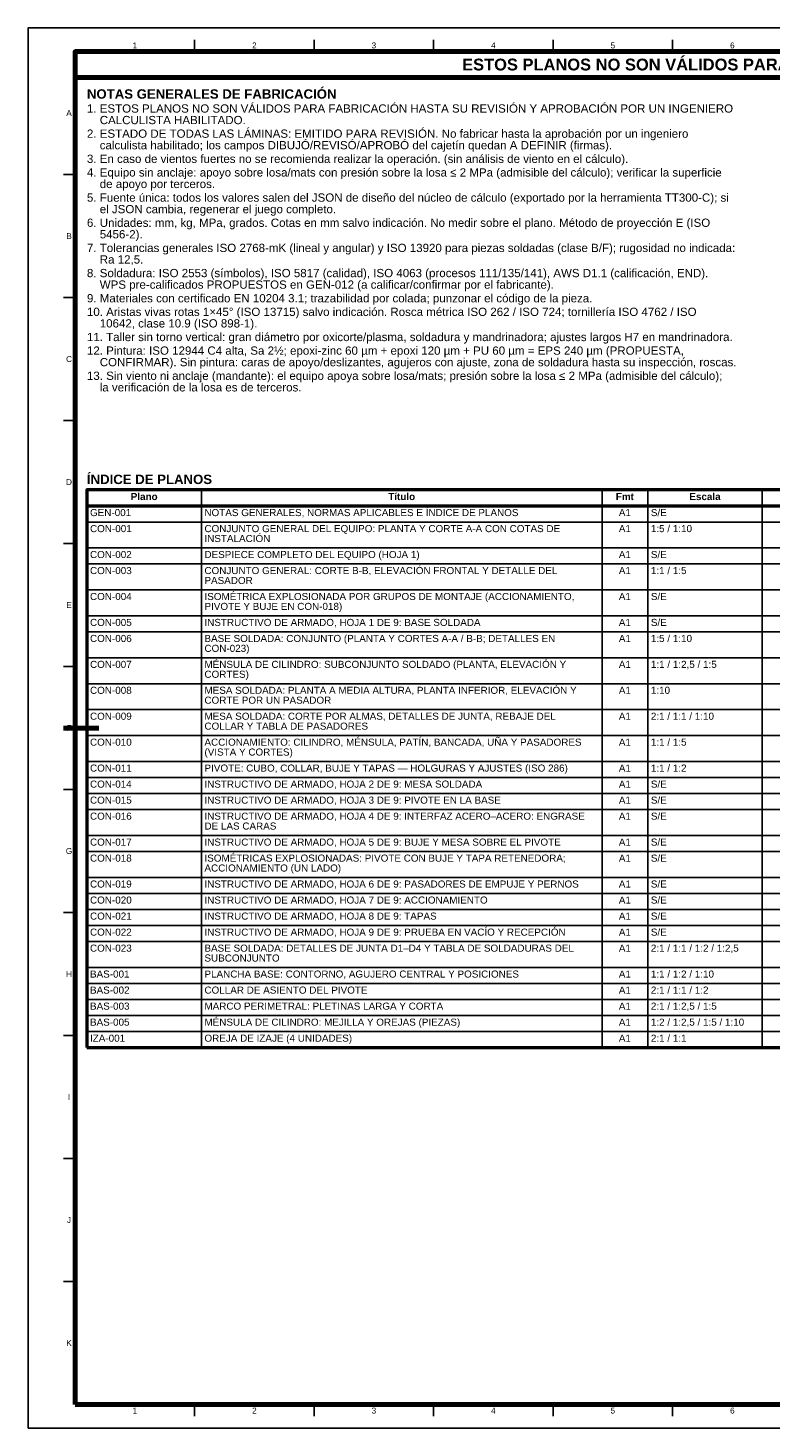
# Model space of a CAD drawing. Header units: millimetres. Extents: x 0 to 841, y 0 to 594.
# Tile 1 of 3: x 0 to 315, y 0 to 594. Entities that reach past the tile are written whole.
import ezdxf
from ezdxf.enums import TextEntityAlignment as Align

# ---------------------------------------------------------------- set-up
doc = ezdxf.new("R2010")
doc.units = ezdxf.units.MM
for name, color, linetype, lineweight in [('FINA', 7, 'CONTINUOUS', 25), ('MARCO', 7, 'CONTINUOUS', 70), ('TXT', 7, 'CONTINUOUS', 25), ('VIS', 7, 'CONTINUOUS', 50)]:
    doc.layers.add(name, color=color, linetype=linetype, lineweight=lineweight)
doc.styles.add('STD', font='LiberationSans-Regular.ttf')
doc.styles.add('STDB', font='LiberationSans-Bold.ttf')

msp = doc.modelspace()

# ---------------------------------------------------------------- linework, layer by layer
at = {"layer": 'FINA'}
for p, q in [((70.69, 584), (70.69, 589)), ((121.38, 584), (121.38, 589)), ((172.06, 584), (172.06, 589)), ((222.75, 584), (222.75, 589)), ((273.44, 584), (273.44, 589)), ((20, 531.82), (15, 531.82)), ((20, 479.64), (15, 479.64)), ((20, 427.45), (15, 427.45)), ((73.55, 398), (73.55, 161.4)), ((243.49, 398), (243.49, 161.4)), ((262.91, 398), (262.91, 161.4)), ((311.46, 398), (311.46, 161.4)), ((25, 391.2), (332.5, 391.2)), ((25, 384.4), (332.5, 384.4)), ((20, 375.27), (15, 375.27)), ((25, 373.4), (332.5, 373.4)), ((25, 366.6), (332.5, 366.6)), ((25, 355.6), (332.5, 355.6)), ((25, 344.6), (332.5, 344.6)), ((25, 337.8), (332.5, 337.8)), ((25, 326.8), (332.5, 326.8)), ((20, 323.09), (15, 323.09)), ((25, 315.8), (332.5, 315.8)), ((25, 304.8), (332.5, 304.8)), ((25, 293.8), (332.5, 293.8)), ((25, 282.8), (332.5, 282.8)), ((25, 276), (332.5, 276)), ((20, 270.91), (15, 270.91)), ((25, 269.2), (332.5, 269.2)), ((25, 262.4), (332.5, 262.4)), ((25, 251.4), (332.5, 251.4)), ((25, 244.6), (332.5, 244.6)), ((25, 233.6), (332.5, 233.6)), ((25, 226.8), (332.5, 226.8)), ((25, 220), (332.5, 220)), ((20, 218.73), (15, 218.73)), ((25, 213.2), (332.5, 213.2)), ((25, 206.4), (332.5, 206.4)), ((25, 195.4), (332.5, 195.4)), ((25, 188.6), (332.5, 188.6)), ((25, 181.8), (332.5, 181.8)), ((25, 175), (332.5, 175)), ((20, 166.55), (15, 166.55)), ((25, 168.2), (332.5, 168.2)), ((20, 114.36), (15, 114.36)), ((20, 62.18), (15, 62.18)), ((70.69, 10), (70.69, 5)), ((121.38, 10), (121.38, 5)), ((172.06, 10), (172.06, 5)), ((222.75, 10), (222.75, 5)), ((273.44, 10), (273.44, 5))]:
    msp.add_line(p, q, dxfattribs=at)
msp.add_lwpolyline([(0, 0), (841, 0), (841, 594), (0, 594)], close=True, dxfattribs=at)
at = {"layer": 'MARCO'}
msp.add_line((15, 297), (30, 297), dxfattribs=at)
for points in [[(20, 10), (831, 10), (831, 584), (20, 584)], [(20, 573), (831, 573), (831, 584), (20, 584)]]:
    msp.add_lwpolyline(points, close=True, dxfattribs=at)
at = {"layer": 'VIS'}
for p, q in [((25, 398), (25, 161.4)), ((25, 161.4), (332.5, 161.4))]:
    msp.add_line(p, q, dxfattribs=at)
msp.add_lwpolyline([(25, 391.2), (332.5, 391.2), (332.5, 398), (25, 398)], close=True, dxfattribs=at)

# ---------------------------------------------------------------- texts
at = {"layer": 'TXT'}
for s, height, style, p in [('1', 2.5, 'STD', (45.34, 586.6)), ('2', 2.5, 'STD', (96.03, 586.6)), ('3', 2.5, 'STD', (146.72, 586.6)), ('4', 2.5, 'STD', (197.41, 586.6)), ('ESTOS PLANOS NO SON VÁLIDOS PARA FABRICACIÓN HASTA SU REVISIÓN Y APROBACIÓN POR UN INGENIERO CALCULISTA HABILITADO.', 5, 'STDB', (425.5, 578.5)), ('5', 2.5, 'STD', (248.09, 586.6)), ('6', 2.5, 'STD', (298.78, 586.6)), ('A', 2.5, 'STD', (17.4, 557.91)), ('B', 2.5, 'STD', (17.4, 505.73)), ('C', 2.5, 'STD', (17.4, 453.55)), ('D', 2.5, 'STD', (17.4, 401.36)), ('Plano', 3, 'STDB', (49.28, 395.2)), ('Título', 3, 'STDB', (158.52, 395.2)), ('Fmt', 3, 'STDB', (253.2, 395.2)), ('Escala', 3, 'STDB', (287.18, 395.2)), ('A1', 3, 'STD', (253.2, 388.4)), ('A1', 3, 'STD', (253.2, 381.6)), ('A1', 3, 'STD', (253.2, 370.6)), ('A1', 3, 'STD', (253.2, 363.8)), ('A1', 3, 'STD', (253.2, 352.8)), ('E', 2.5, 'STD', (17.4, 349.18)), ('A1', 3, 'STD', (253.2, 341.8)), ('A1', 3, 'STD', (253.2, 335)), ('A1', 3, 'STD', (253.2, 324)), ('A1', 3, 'STD', (253.2, 313)), ('A1', 3, 'STD', (253.2, 302)), ('F', 2.5, 'STD', (17.4, 297)), ('A1', 3, 'STD', (253.2, 291)), ('A1', 3, 'STD', (253.2, 280)), ('A1', 3, 'STD', (253.2, 273.2)), ('A1', 3, 'STD', (253.2, 266.4)), ('A1', 3, 'STD', (253.2, 259.6)), ('A1', 3, 'STD', (253.2, 248.6)), ('G', 2.5, 'STD', (17.4, 244.82)), ('A1', 3, 'STD', (253.2, 241.8)), ('A1', 3, 'STD', (253.2, 230.8)), ('A1', 3, 'STD', (253.2, 224)), ('A1', 3, 'STD', (253.2, 217.2)), ('A1', 3, 'STD', (253.2, 210.4)), ('A1', 3, 'STD', (253.2, 203.6)), ('H', 2.5, 'STD', (17.4, 192.64)), ('A1', 3, 'STD', (253.2, 192.6)), ('A1', 3, 'STD', (253.2, 185.8)), ('A1', 3, 'STD', (253.2, 179)), ('A1', 3, 'STD', (253.2, 172.2)), ('A1', 3, 'STD', (253.2, 165.4)), ('I', 2.5, 'STD', (17.4, 140.45)), ('J', 2.5, 'STD', (17.4, 88.27)), ('K', 2.5, 'STD', (17.4, 36.09)), ('1', 2.5, 'STD', (45.34, 7.4)), ('2', 2.5, 'STD', (96.03, 7.4)), ('3', 2.5, 'STD', (146.72, 7.4)), ('4', 2.5, 'STD', (197.41, 7.4)), ('5', 2.5, 'STD', (248.09, 7.4)), ('6', 2.5, 'STD', (298.78, 7.4))]:
    msp.add_text(s, height=height, dxfattribs=dict(at, style=style)).set_placement(p, align=Align.MIDDLE_CENTER)
for s, height, style, p in [('NOTAS GENERALES DE FABRICACIÓN', 4, 'STDB', (25, 568)), ('1. ESTOS PLANOS NO SON VÁLIDOS PARA FABRICACIÓN HASTA SU REVISIÓN Y APROBACIÓN POR UN INGENIERO', 3.5, 'STD', (25, 561.6)), ('    CALCULISTA HABILITADO.', 3.5, 'STD', (25, 556.7)), ('2. ESTADO DE TODAS LAS LÁMINAS: EMITIDO PARA REVISIÓN. No fabricar hasta la aprobación por un ingeniero', 3.5, 'STD', (25, 550.93)), ('    calculista habilitado; los campos DIBUJÓ/REVISÓ/APROBÓ del cajetín quedan A DEFINIR (firmas).', 3.5, 'STD', (25, 546.03)), ('3. En caso de vientos fuertes no se recomienda realizar la operación. (sin análisis de viento en el cálculo).', 3.5, 'STD', (25, 540.25)), ('4. Equipo sin anclaje: apoyo sobre losa/mats con presión sobre la losa ≤ 2 MPa (admisible del cálculo); verificar la superficie', 3.5, 'STD', (25, 534.48)), ('    de apoyo por terceros.', 3.5, 'STD', (25, 529.58)), ('5. Fuente única: todos los valores salen del JSON de diseño del núcleo de cálculo (exportado por la herramienta TT300-C); si', 3.5, 'STD', (25, 523.8)), ('    el JSON cambia, regenerar el juego completo.', 3.5, 'STD', (25, 518.9)), ('6. Unidades: mm, kg, MPa, grados. Cotas en mm salvo indicación. No medir sobre el plano. Método de proyección E (ISO', 3.5, 'STD', (25, 513.13)), ('    5456-2).', 3.5, 'STD', (25, 508.23)), ('7. Tolerancias generales ISO 2768-mK (lineal y angular) y ISO 13920 para piezas soldadas (clase B/F); rugosidad no indicada:', 3.5, 'STD', (25, 502.45)), ('    Ra 12,5.', 3.5, 'STD', (25, 497.55)), ('8. Soldadura: ISO 2553 (símbolos), ISO 5817 (calidad), ISO 4063 (procesos 111/135/141), AWS D1.1 (calificación, END).', 3.5, 'STD', (25, 491.78)), ('    WPS pre-calificados PROPUESTOS en GEN-012 (a calificar/confirmar por el fabricante).', 3.5, 'STD', (25, 486.88)), ('9. Materiales con certificado EN 10204 3.1; trazabilidad por colada; punzonar el código de la pieza.', 3.5, 'STD', (25, 481.1)), ('10. Aristas vivas rotas 1×45° (ISO 13715) salvo indicación. Rosca métrica ISO 262 / ISO 724; tornillería ISO 4762 / ISO', 3.5, 'STD', (25, 475.33)), ('    10642, clase 10.9 (ISO 898-1).', 3.5, 'STD', (25, 470.43)), ('11. Taller sin torno vertical: gran diámetro por oxicorte/plasma, soldadura y mandrinadora; ajustes largos H7 en mandrinadora.', 3.5, 'STD', (25, 464.65)), ('12. Pintura: ISO 12944 C4 alta, Sa 2½; epoxi-zinc 60 µm + epoxi 120 µm + PU 60 µm = EPS 240 µm (PROPUESTA,', 3.5, 'STD', (25, 458.88)), ('    CONFIRMAR). Sin pintura: caras de apoyo/deslizantes, agujeros con ajuste, zona de soldadura hasta su inspección, roscas.', 3.5, 'STD', (25, 453.98)), ('13. Sin viento ni anclaje (mandante): el equipo apoya sobre losa/mats; presión sobre la losa ≤ 2 MPa (admisible del cálculo);', 3.5, 'STD', (25, 448.2)), ('    la verificación de la losa es de terceros.', 3.5, 'STD', (25, 443.3)), ('ÍNDICE DE PLANOS', 4, 'STDB', (25, 404.5))]:
    msp.add_text(s, height=height, dxfattribs=dict(at, style=style)).set_placement(p, align=Align.TOP_LEFT)
at = {"layer": 'TXT', "style": 'STD'}
for s, p in [('GEN-001', (26.3, 388.4)), ('NOTAS GENERALES, NORMAS APLICABLES E ÍNDICE DE PLANOS', (74.85, 388.4)), ('S/E', (264.21, 388.4)), ('CON-001', (26.3, 381.6)), ('CONJUNTO GENERAL DEL EQUIPO: PLANTA Y CORTE A-A CON COTAS DE', (74.85, 381.6)), ('1:5 / 1:10', (264.21, 381.6)), ('INSTALACIÓN', (74.85, 377.4)), ('CON-002', (26.3, 370.6)), ('DESPIECE COMPLETO DEL EQUIPO (HOJA 1)', (74.85, 370.6)), ('S/E', (264.21, 370.6)), ('CON-003', (26.3, 363.8)), ('CONJUNTO GENERAL: CORTE B-B, ELEVACIÓN FRONTAL Y DETALLE DEL', (74.85, 363.8)), ('1:1 / 1:5', (264.21, 363.8)), ('PASADOR', (74.85, 359.6)), ('CON-004', (26.3, 352.8)), ('ISOMÉTRICA EXPLOSIONADA POR GRUPOS DE MONTAJE (ACCIONAMIENTO,', (74.85, 352.8)), ('S/E', (264.21, 352.8)), ('PIVOTE Y BUJE EN CON-018)', (74.85, 348.6)), ('CON-005', (26.3, 341.8)), ('INSTRUCTIVO DE ARMADO, HOJA 1 DE 9: BASE SOLDADA', (74.85, 341.8)), ('S/E', (264.21, 341.8)), ('CON-006', (26.3, 335)), ('CON-023)', (74.85, 330.8)), ('BASE SOLDADA: CONJUNTO (PLANTA Y CORTES A-A / B-B; DETALLES EN', (74.85, 335)), ('1:5 / 1:10', (264.21, 335)), ('CON-007', (26.3, 324)), ('CORTES)', (74.85, 319.8)), ('MÉNSULA DE CILINDRO: SUBCONJUNTO SOLDADO (PLANTA, ELEVACIÓN Y', (74.85, 324)), ('1:1 / 1:2,5 / 1:5', (264.21, 324)), ('MESA SOLDADA: PLANTA A MEDIA ALTURA, PLANTA INFERIOR, ELEVACIÓN Y', (74.85, 313)), ('CON-008', (26.3, 313)), ('CORTE POR UN PASADOR', (74.85, 308.8)), ('1:10', (264.21, 313)), ('CON-009', (26.3, 302)), ('MESA SOLDADA: CORTE POR ALMAS, DETALLES DE JUNTA, REBAJE DEL', (74.85, 302)), ('2:1 / 1:1 / 1:10', (264.21, 302)), ('COLLAR Y TABLA DE PASADORES', (74.85, 297.8)), ('CON-010', (26.3, 291)), ('ACCIONAMIENTO: CILINDRO, MÉNSULA, PATÍN, BANCADA, UÑA Y PASADORES', (74.85, 291)), ('1:1 / 1:5', (264.21, 291)), ('(VISTA Y CORTES)', (74.85, 286.8)), ('CON-011', (26.3, 280)), ('PIVOTE: CUBO, COLLAR, BUJE Y TAPAS — HOLGURAS Y AJUSTES (ISO 286)', (74.85, 280)), ('1:1 / 1:2', (264.21, 280)), ('CON-014', (26.3, 273.2)), ('INSTRUCTIVO DE ARMADO, HOJA 2 DE 9: MESA SOLDADA', (74.85, 273.2)), ('S/E', (264.21, 273.2)), ('CON-015', (26.3, 266.4)), ('INSTRUCTIVO DE ARMADO, HOJA 3 DE 9: PIVOTE EN LA BASE', (74.85, 266.4)), ('S/E', (264.21, 266.4)), ('CON-016', (26.3, 259.6)), ('INSTRUCTIVO DE ARMADO, HOJA 4 DE 9: INTERFAZ ACERO–ACERO: ENGRASE', (74.85, 259.6)), ('DE LAS CARAS', (74.85, 255.4)), ('S/E', (264.21, 259.6)), ('CON-017', (26.3, 248.6)), ('INSTRUCTIVO DE ARMADO, HOJA 5 DE 9: BUJE Y MESA SOBRE EL PIVOTE', (74.85, 248.6)), ('S/E', (264.21, 248.6)), ('ISOMÉTRICAS EXPLOSIONADAS: PIVOTE CON BUJE Y TAPA RETENEDORA;', (74.85, 241.8)), ('S/E', (264.21, 241.8)), ('CON-018', (26.3, 241.8)), ('ACCIONAMIENTO (UN LADO)', (74.85, 237.6)), ('CON-019', (26.3, 230.8)), ('INSTRUCTIVO DE ARMADO, HOJA 6 DE 9: PASADORES DE EMPUJE Y PERNOS', (74.85, 230.8)), ('S/E', (264.21, 230.8)), ('S/E', (264.21, 224)), ('CON-020', (26.3, 224)), ('INSTRUCTIVO DE ARMADO, HOJA 7 DE 9: ACCIONAMIENTO', (74.85, 224)), ('CON-021', (26.3, 217.2)), ('INSTRUCTIVO DE ARMADO, HOJA 8 DE 9: TAPAS', (74.85, 217.2)), ('S/E', (264.21, 217.2)), ('CON-022', (26.3, 210.4)), ('INSTRUCTIVO DE ARMADO, HOJA 9 DE 9: PRUEBA EN VACÍO Y RECEPCIÓN', (74.85, 210.4)), ('S/E', (264.21, 210.4)), ('CON-023', (26.3, 203.6)), ('BASE SOLDADA: DETALLES DE JUNTA D1–D4 Y TABLA DE SOLDADURAS DEL', (74.85, 203.6)), ('2:1 / 1:1 / 1:2 / 1:2,5', (264.21, 203.6)), ('SUBCONJUNTO', (74.85, 199.4)), ('BAS-001', (26.3, 192.6)), ('PLANCHA BASE: CONTORNO, AGUJERO CENTRAL Y POSICIONES', (74.85, 192.6)), ('1:1 / 1:2 / 1:10', (264.21, 192.6)), ('BAS-002', (26.3, 185.8)), ('COLLAR DE ASIENTO DEL PIVOTE', (74.85, 185.8)), ('2:1 / 1:1 / 1:2', (264.21, 185.8)), ('BAS-003', (26.3, 179)), ('MARCO PERIMETRAL: PLETINAS LARGA Y CORTA', (74.85, 179)), ('2:1 / 1:2,5 / 1:5', (264.21, 179)), ('BAS-005', (26.3, 172.2)), ('MÉNSULA DE CILINDRO: MEJILLA Y OREJAS (PIEZAS)', (74.85, 172.2)), ('1:2 / 1:2,5 / 1:5 / 1:10', (264.21, 172.2)), ('IZA-001', (26.3, 165.4)), ('OREJA DE IZAJE (4 UNIDADES)', (74.85, 165.4)), ('2:1 / 1:1', (264.21, 165.4))]:
    msp.add_text(s, height=3, dxfattribs=at).set_placement(p, align=Align.MIDDLE_LEFT)

doc.saveas('drawing.dxf')
